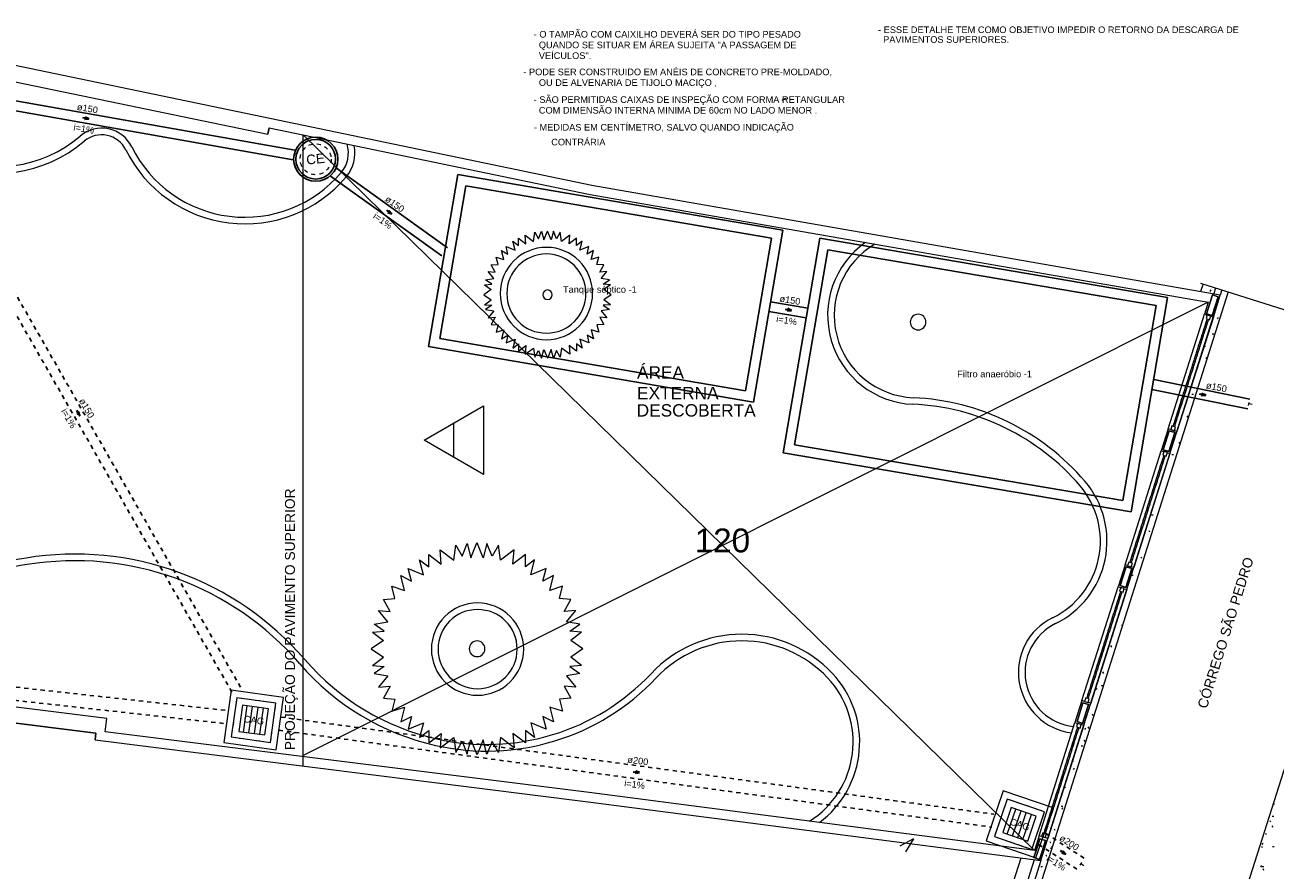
# Model space of a CAD drawing. Header units: millimetres. Extents: x 567 to 934, y -1 to 364.
# Tile 72 of 256: x 643 to 681, y 19 to 45. Entities that reach past the tile are written whole.
import ezdxf

# ---------------------------------------------------------------- set-up
doc = ezdxf.new("R2010")
doc.units = ezdxf.units.MM
doc.header["$MEASUREMENT"] = 0
for name, pattern in [('DASHED', [1.905, 1.27, -0.635]), ('JIS_02_1.2', [0.25, 0.125, -0.125]), ('NULL', [0])]:
    doc.linetypes.add(name, pattern=pattern)
doc.layers.get('0').update_dxf_attribs({"lineweight": 18})
for name, color, linetype, lineweight in [('AP-Caixa de alvenaria', 9, 'Continuous', 18), ('AP-Condutos', 14, 'JIS_02_1.2', 25), ('AP-Conexões', 9, 'Continuous', 18), ('AP-Sentido conduto', 14, 'Continuous', 30), ('AP-Textos conduto', 7, 'Continuous', 9), ('Simbolos', 14, 'Continuous', 20), ('Simbolos_int', 14, 'Continuous', 15), ('Textos', 7, 'Continuous', 9), ('TQ-Caixa de alvenaria', 14, 'Continuous', 18), ('TQ-Condutos', 14, 'Continuous', 25), ('TQ-Conexões', 74, 'Continuous', 18), ('TQ-Sentido conduto', 14, 'Continuous', 30), ('TQ-Textos conduto', 7, 'Continuous', 9)]:
    doc.layers.add(name, color=color, linetype=linetype, lineweight=lineweight)
doc.layers.add('ARQ FINA', color=8, linetype='Continuous')
doc.layers.add('ES-DETALHE', color=7, linetype='Continuous')
doc.styles.add('Arial', font='arial.ttf')
doc.styles.add('ROMANS', font='arial.ttf')

msp = doc.modelspace()

# ---------------------------------------------------------------- linework, layer by layer
at = {"layer": 'AP-Caixa de alvenaria', "linetype": 'Continuous'}
for p, q in [((649.092, 24.945), (648.872, 23.36)), ((650.677, 24.724), (649.092, 24.945)), ((650.457, 23.14), (650.677, 24.724)), ((648.872, 23.36), (650.457, 23.14)), ((672.503, 21.898), (671.986, 20.383)), ((674.017, 21.38), (672.503, 21.898)), ((673.5, 19.866), (674.017, 21.38)), ((671.986, 20.383), (673.5, 19.866))]:
    msp.add_line(p, q, dxfattribs=at)
at = {"layer": 'AP-Caixa de alvenaria', "linetype": 'JIS_02_1.2'}
for p, q in [((649.263, 24.719), (649.098, 23.531)), ((650.451, 24.554), (649.263, 24.719)), ((650.286, 23.365), (650.451, 24.554)), ((649.098, 23.531), (650.286, 23.365)), ((672.628, 21.644), (672.24, 20.508)), ((673.763, 21.256), (672.628, 21.644)), ((673.375, 20.12), (673.763, 21.256)), ((672.24, 20.508), (673.375, 20.12))]:
    msp.add_line(p, q, dxfattribs=at)
at = {"layer": 'AP-Condutos'}
for p, q in [((639.499, 41.71), (649.143, 24.845)), ((639.76, 41.858), (649.403, 24.994)), ((631.14, 26.303), (649.001, 24.329)), ((631.096, 25.905), (648.957, 23.931)), ((650.594, 24.133), (672.22, 21.19)), ((650.54, 23.736), (672.166, 20.794)), ((673.802, 20.603), (674.973, 19.848)), ((673.586, 20.267), (674.756, 19.512))]:
    msp.add_line(p, q, dxfattribs=at)
at = {"layer": 'AP-Conexões'}
for p, q in [((674.837, 19.638), (674.892, 19.722)), ((674.948, 19.626), (674.864, 19.68))]:
    msp.add_line(p, q, dxfattribs=at)
at = {"layer": 'AP-Sentido conduto'}
for p, q in [((644.469, 33.386), (644.413, 33.354)), ((644.501, 33.265), (644.469, 33.386)), ((644.413, 33.354), (644.501, 33.265)), ((661.364, 22.498), (661.355, 22.434)), ((661.355, 22.434), (661.479, 22.45)), ((661.479, 22.45), (661.364, 22.498)), ((674.321, 20.069), (674.286, 20.015)), ((674.286, 20.015), (674.405, 19.976)), ((674.405, 19.976), (674.321, 20.069))]:
    msp.add_line(p, q, dxfattribs=at)
for points in [[(644.401, 33.439), (644.501, 33.265)], [(661.281, 22.477), (661.479, 22.45)], [(674.237, 20.085), (674.405, 19.976)]]:
    msp.add_lwpolyline(points, dxfattribs=at)
at = {"layer": 'ARQ FINA', "lineweight": 5}
for p, q in [((660.031, 40.258), (595.826, 53.585)), ((660.031, 40.258), (595.826, 53.585)), ((636.398, 44.673), (650.201, 41.808)), ((665.922, 42.898), (665.789, 42.828)), ((650.242, 42.004), (650.201, 41.808)), ((650.201, 41.808), (650.242, 42.004)), ((650.242, 42.004), (659.978, 39.983)), ((651.278, 41.789), (673.452, 20.088)), ((679.091, 36.933), (660.031, 40.258)), ((679.091, 36.933), (660.031, 40.258)), ((659.978, 39.983), (678.727, 36.712)), ((658.011, 38.751), (658.262, 38.56)), ((658.034, 38.486), (658.011, 38.751)), ((658.262, 38.56), (658.299, 38.834)), ((658.299, 38.834), (658.413, 38.634)), ((658.413, 38.634), (658.507, 38.865)), ((658.507, 38.865), (658.574, 38.605)), ((658.574, 38.605), (658.683, 38.873)), ((658.8, 38.605), (658.691, 38.873)), ((658.867, 38.865), (658.8, 38.605)), ((658.961, 38.634), (658.867, 38.865)), ((659.075, 38.834), (658.961, 38.634)), ((659.112, 38.56), (659.075, 38.834)), ((659.363, 38.751), (659.112, 38.56)), ((659.34, 38.486), (659.363, 38.751)), ((657.429, 38.407), (657.707, 38.294)), ((657.488, 38.175), (657.429, 38.407)), ((657.638, 38.563), (657.805, 38.436)), ((657.707, 38.294), (657.638, 38.563)), ((657.805, 38.66), (658.034, 38.486)), ((657.805, 38.436), (657.805, 38.66)), ((659.569, 38.66), (659.34, 38.486)), ((659.569, 38.436), (659.569, 38.66)), ((659.736, 38.563), (659.569, 38.436)), ((659.667, 38.294), (659.736, 38.563)), ((659.945, 38.407), (659.667, 38.294)), ((659.886, 38.175), (659.945, 38.407)), ((657.13, 38.084), (657.361, 38.009)), ((657.186, 37.862), (657.13, 38.084)), ((657.292, 38.278), (657.488, 38.175)), ((657.361, 38.009), (657.292, 38.278)), ((660.081, 38.278), (659.886, 38.175)), ((660.013, 38.009), (660.081, 38.278)), ((660.244, 38.084), (660.013, 38.009)), ((660.187, 37.862), (660.244, 38.084)), ((656.889, 37.644), (657.1, 37.626)), ((657.056, 37.436), (656.889, 37.644)), ((656.98, 37.844), (657.186, 37.862)), ((657.1, 37.626), (656.98, 37.844)), ((660.394, 37.844), (660.187, 37.862)), ((660.274, 37.626), (660.394, 37.844)), ((660.485, 37.644), (660.274, 37.626)), ((660.318, 37.436), (660.485, 37.644)), ((656.781, 37.246), (656.994, 37.265)), ((656.781, 37.246), (656.976, 37.097)), ((656.81, 37.393), (657.056, 37.436)), ((656.994, 37.265), (656.81, 37.393)), ((660.564, 37.393), (660.318, 37.436)), ((660.38, 37.265), (660.564, 37.393)), ((660.593, 37.246), (660.38, 37.265)), ((660.593, 37.246), (660.397, 37.097)), ((678.494, 37.29), (682.469, 36.029)), ((678.568, 37.267), (678.495, 37.037)), ((656.976, 37.097), (656.757, 36.943)), ((656.757, 36.943), (656.976, 36.789)), ((656.781, 36.64), (656.976, 36.789)), ((660.617, 36.943), (660.397, 37.097)), ((660.617, 36.943), (660.397, 36.789)), ((660.593, 36.64), (660.397, 36.789)), ((679.33, 37.025), (672.446, 15.333)), ((673.648, 19.78), (679.091, 36.933)), ((678.67, 36.365), (678.851, 36.937)), ((678.851, 36.937), (678.67, 36.365)), ((679.023, 36.882), (678.841, 36.311)), ((678.841, 36.311), (679.023, 36.882)), ((678.851, 36.937), (679.023, 36.882)), ((679.023, 36.882), (678.851, 36.937)), ((678.88, 36.266), (679.091, 36.933)), ((678.949, 37.146), (678.892, 36.968)), ((679.14, 37.085), (679.091, 36.933)), ((678.727, 36.712), (651.278, 22.973)), ((656.781, 36.64), (656.994, 36.621)), ((656.994, 36.621), (656.81, 36.494)), ((656.81, 36.494), (657.056, 36.45)), ((657.056, 36.45), (656.889, 36.242)), ((660.564, 36.494), (660.318, 36.45)), ((660.318, 36.45), (660.485, 36.242)), ((660.593, 36.64), (660.38, 36.621)), ((660.38, 36.621), (660.564, 36.494)), ((678.727, 36.712), (678.613, 36.351)), ((656.889, 36.242), (657.1, 36.26)), ((657.1, 36.26), (656.98, 36.042)), ((656.98, 36.042), (657.186, 36.024)), ((657.186, 36.024), (657.13, 35.802)), ((660.394, 36.042), (660.187, 36.024)), ((660.187, 36.024), (660.244, 35.802)), ((660.274, 36.26), (660.394, 36.042)), ((660.485, 36.242), (660.274, 36.26)), ((677.51, 32.876), (678.613, 36.351)), ((678.88, 36.266), (677.777, 32.792)), ((678.655, 36.104), (678.609, 35.959)), ((678.613, 36.351), (678.692, 36.325)), ((678.67, 36.153), (678.655, 36.104)), ((678.655, 36.104), (678.703, 36.089)), ((678.692, 36.325), (678.657, 36.217)), ((678.657, 36.217), (678.766, 36.182)), ((678.657, 35.944), (678.703, 36.089)), ((678.841, 36.311), (678.67, 36.365)), ((678.67, 36.365), (678.841, 36.311)), ((678.687, 36.207), (678.67, 36.153)), ((678.719, 36.137), (678.67, 36.153)), ((678.801, 36.291), (678.692, 36.325)), ((678.703, 36.089), (678.719, 36.137)), ((678.719, 36.137), (678.736, 36.192)), ((678.766, 36.182), (678.801, 36.291)), ((678.801, 36.291), (678.88, 36.266)), ((657.13, 35.802), (657.361, 35.878)), ((657.361, 35.878), (657.292, 35.609)), ((657.292, 35.609), (657.488, 35.711)), ((657.488, 35.711), (657.429, 35.479)), ((659.886, 35.711), (659.945, 35.479)), ((660.081, 35.609), (659.886, 35.711)), ((660.013, 35.878), (660.081, 35.609)), ((660.244, 35.802), (660.013, 35.878)), ((678.532, 35.717), (678.486, 35.572)), ((678.547, 35.765), (678.532, 35.717)), ((678.532, 35.717), (678.58, 35.702)), ((678.534, 35.556), (678.58, 35.702)), ((678.593, 35.911), (678.547, 35.765)), ((678.596, 35.75), (678.547, 35.765)), ((678.58, 35.702), (678.596, 35.75)), ((678.609, 35.959), (678.593, 35.911)), ((678.593, 35.911), (678.642, 35.895)), ((678.596, 35.75), (678.642, 35.895)), ((678.657, 35.944), (678.609, 35.959)), ((678.642, 35.895), (678.657, 35.944)), ((657.429, 35.479), (657.707, 35.593)), ((657.707, 35.593), (657.638, 35.323)), ((657.638, 35.323), (657.805, 35.45)), ((657.805, 35.45), (657.805, 35.226)), ((657.805, 35.226), (658.034, 35.4)), ((658.034, 35.4), (658.011, 35.135)), ((658.011, 35.135), (658.262, 35.326)), ((658.262, 35.326), (658.299, 35.052)), ((658.507, 35.021), (658.574, 35.281)), ((658.574, 35.281), (658.683, 35.013)), ((658.8, 35.281), (658.691, 35.013)), ((658.867, 35.021), (658.8, 35.281)), ((659.112, 35.326), (659.075, 35.052)), ((659.363, 35.135), (659.112, 35.326)), ((659.34, 35.4), (659.363, 35.135)), ((659.569, 35.226), (659.34, 35.4)), ((659.569, 35.45), (659.569, 35.226)), ((659.736, 35.323), (659.569, 35.45)), ((659.667, 35.593), (659.736, 35.323)), ((659.945, 35.479), (659.667, 35.593)), ((678.409, 35.33), (678.363, 35.184)), ((678.424, 35.378), (678.409, 35.33)), ((678.409, 35.33), (678.457, 35.314)), ((678.411, 35.169), (678.457, 35.314)), ((678.47, 35.523), (678.424, 35.378)), ((678.473, 35.363), (678.424, 35.378)), ((678.457, 35.314), (678.473, 35.363)), ((678.486, 35.572), (678.47, 35.523)), ((678.47, 35.523), (678.519, 35.508)), ((678.473, 35.363), (678.519, 35.508)), ((678.534, 35.556), (678.486, 35.572)), ((678.519, 35.508), (678.534, 35.556)), ((658.299, 35.052), (658.413, 35.252)), ((658.413, 35.252), (658.507, 35.021)), ((658.961, 35.252), (658.867, 35.021)), ((659.075, 35.052), (658.961, 35.252)), ((678.165, 13.518), (685.049, 35.21)), ((678.286, 34.942), (678.24, 34.797)), ((678.301, 34.991), (678.286, 34.942)), ((678.286, 34.942), (678.334, 34.927)), ((678.288, 34.782), (678.334, 34.927)), ((678.347, 35.136), (678.301, 34.991)), ((678.35, 34.975), (678.301, 34.991)), ((678.334, 34.927), (678.35, 34.975)), ((678.363, 35.184), (678.347, 35.136)), ((678.347, 35.136), (678.396, 35.121)), ((678.35, 34.975), (678.396, 35.121)), ((678.411, 35.169), (678.363, 35.184)), ((678.396, 35.121), (678.411, 35.169)), ((678.163, 34.555), (678.117, 34.41)), ((678.178, 34.603), (678.163, 34.555)), ((678.163, 34.555), (678.211, 34.539)), ((678.165, 34.394), (678.211, 34.539)), ((678.225, 34.749), (678.178, 34.603)), ((678.227, 34.588), (678.178, 34.603)), ((678.211, 34.539), (678.227, 34.588)), ((678.24, 34.797), (678.225, 34.749)), ((678.225, 34.749), (678.273, 34.733)), ((678.227, 34.588), (678.273, 34.733)), ((678.288, 34.782), (678.24, 34.797)), ((678.273, 34.733), (678.288, 34.782)), ((678.04, 34.167), (677.994, 34.022)), ((678.055, 34.216), (678.04, 34.167)), ((678.04, 34.167), (678.089, 34.152)), ((678.042, 34.007), (678.089, 34.152)), ((678.102, 34.361), (678.055, 34.216)), ((678.104, 34.201), (678.055, 34.216)), ((678.089, 34.152), (678.104, 34.201)), ((678.117, 34.41), (678.102, 34.361)), ((678.102, 34.361), (678.15, 34.346)), ((678.104, 34.201), (678.15, 34.346)), ((678.165, 34.394), (678.117, 34.41)), ((678.15, 34.346), (678.165, 34.394)), ((677.917, 33.78), (677.871, 33.635)), ((677.933, 33.829), (677.917, 33.78)), ((677.917, 33.78), (677.966, 33.765)), ((677.92, 33.62), (677.966, 33.765)), ((677.979, 33.974), (677.933, 33.829)), ((677.981, 33.813), (677.933, 33.829)), ((677.966, 33.765), (677.981, 33.813)), ((677.994, 34.022), (677.979, 33.974)), ((677.979, 33.974), (678.027, 33.958)), ((677.981, 33.813), (678.027, 33.958)), ((678.042, 34.007), (677.994, 34.022)), ((678.027, 33.958), (678.042, 34.007)), ((654.943, 32.528), (656.743, 33.568)), ((656.743, 33.568), (656.743, 31.489)), ((677.794, 33.393), (677.748, 33.248)), ((677.81, 33.441), (677.794, 33.393)), ((677.794, 33.393), (677.843, 33.377)), ((677.797, 33.232), (677.843, 33.377)), ((677.856, 33.586), (677.81, 33.441)), ((677.858, 33.426), (677.81, 33.441)), ((677.843, 33.377), (677.858, 33.426)), ((677.871, 33.635), (677.856, 33.586)), ((677.856, 33.586), (677.904, 33.571)), ((677.858, 33.426), (677.904, 33.571)), ((677.92, 33.62), (677.871, 33.635)), ((677.904, 33.571), (677.92, 33.62)), ((655.843, 32.009), (655.843, 33.048)), ((677.671, 33.005), (677.654, 32.951)), ((677.687, 33.054), (677.671, 33.005)), ((677.671, 33.005), (677.72, 32.99)), ((677.733, 33.199), (677.687, 33.054)), ((677.735, 33.038), (677.687, 33.054)), ((677.703, 32.936), (677.72, 32.99)), ((677.72, 32.99), (677.735, 33.038)), ((677.748, 33.248), (677.733, 33.199)), ((677.733, 33.199), (677.781, 33.184)), ((677.735, 33.038), (677.781, 33.184)), ((677.797, 33.232), (677.748, 33.248)), ((677.781, 33.184), (677.797, 33.232)), ((677.51, 32.876), (677.298, 32.209)), ((677.543, 32.814), (677.361, 32.242)), ((677.361, 32.242), (677.543, 32.814)), ((677.777, 32.792), (677.51, 32.876)), ((677.533, 32.188), (677.714, 32.76)), ((677.714, 32.76), (677.533, 32.188)), ((677.714, 32.76), (677.543, 32.814)), ((677.543, 32.814), (677.714, 32.76)), ((677.565, 32.124), (677.777, 32.792)), ((677.624, 32.961), (677.589, 32.852)), ((677.589, 32.852), (677.698, 32.817)), ((677.733, 32.926), (677.624, 32.961)), ((677.698, 32.817), (677.733, 32.926)), ((656.743, 31.489), (654.943, 32.528)), ((677.361, 32.242), (677.533, 32.188)), ((677.533, 32.188), (677.361, 32.242)), ((676.202, 28.754), (677.298, 32.209)), ((677.565, 32.124), (676.469, 28.669)), ((677.343, 31.971), (677.297, 31.826)), ((677.298, 32.209), (677.377, 32.184)), ((677.359, 32.02), (677.343, 31.971)), ((677.343, 31.971), (677.392, 31.956)), ((677.379, 32.188), (677.344, 32.079)), ((677.344, 32.079), (677.453, 32.044)), ((677.346, 31.811), (677.392, 31.956)), ((677.374, 32.069), (677.359, 32.02)), ((677.407, 32.004), (677.359, 32.02)), ((677.488, 32.153), (677.379, 32.188)), ((677.392, 31.956), (677.407, 32.004)), ((677.407, 32.004), (677.423, 32.054)), ((677.453, 32.044), (677.488, 32.153)), ((677.486, 32.15), (677.565, 32.124)), ((677.22, 31.584), (677.174, 31.439)), ((677.236, 31.632), (677.22, 31.584)), ((677.22, 31.584), (677.269, 31.569)), ((677.223, 31.423), (677.269, 31.569)), ((677.282, 31.778), (677.236, 31.632)), ((677.284, 31.617), (677.236, 31.632)), ((677.269, 31.569), (677.284, 31.617)), ((677.297, 31.826), (677.282, 31.778)), ((677.282, 31.778), (677.33, 31.762)), ((677.284, 31.617), (677.33, 31.762)), ((677.346, 31.811), (677.297, 31.826)), ((677.33, 31.762), (677.346, 31.811)), ((677.097, 31.197), (677.051, 31.051)), ((677.113, 31.245), (677.097, 31.197)), ((677.097, 31.197), (677.146, 31.181)), ((677.1, 31.036), (677.146, 31.181)), ((677.159, 31.39), (677.113, 31.245)), ((677.161, 31.23), (677.113, 31.245)), ((677.146, 31.181), (677.161, 31.23)), ((677.174, 31.439), (677.159, 31.39)), ((677.159, 31.39), (677.207, 31.375)), ((677.161, 31.23), (677.207, 31.375)), ((677.223, 31.423), (677.174, 31.439)), ((677.207, 31.375), (677.223, 31.423)), ((676.974, 30.809), (676.928, 30.664)), ((676.99, 30.858), (676.974, 30.809)), ((676.974, 30.809), (677.023, 30.794)), ((676.977, 30.649), (677.023, 30.794)), ((677.036, 31.003), (676.99, 30.858)), ((677.038, 30.842), (676.99, 30.858)), ((677.023, 30.794), (677.038, 30.842)), ((677.051, 31.051), (677.036, 31.003)), ((677.036, 31.003), (677.084, 30.988)), ((677.038, 30.842), (677.084, 30.988)), ((677.1, 31.036), (677.051, 31.051)), ((677.084, 30.988), (677.1, 31.036)), ((676.851, 30.422), (676.805, 30.277)), ((676.867, 30.47), (676.851, 30.422)), ((676.851, 30.422), (676.9, 30.407)), ((676.854, 30.261), (676.9, 30.407)), ((676.913, 30.616), (676.867, 30.47)), ((676.915, 30.455), (676.867, 30.47)), ((676.9, 30.407), (676.915, 30.455)), ((676.928, 30.664), (676.913, 30.616)), ((676.913, 30.616), (676.961, 30.6)), ((676.915, 30.455), (676.961, 30.6)), ((676.977, 30.649), (676.928, 30.664)), ((676.961, 30.6), (676.977, 30.649)), ((676.729, 30.035), (676.682, 29.889)), ((676.744, 30.083), (676.729, 30.035)), ((676.729, 30.035), (676.777, 30.019)), ((676.731, 29.874), (676.777, 30.019)), ((676.79, 30.228), (676.744, 30.083)), ((676.792, 30.068), (676.744, 30.083)), ((676.777, 30.019), (676.792, 30.068)), ((676.805, 30.277), (676.79, 30.228)), ((676.79, 30.228), (676.838, 30.213)), ((676.792, 30.068), (676.838, 30.213)), ((676.854, 30.261), (676.805, 30.277)), ((676.838, 30.213), (676.854, 30.261)), ((676.606, 29.647), (676.56, 29.502)), ((676.621, 29.696), (676.606, 29.647)), ((676.606, 29.647), (676.654, 29.632)), ((676.608, 29.487), (676.654, 29.632)), ((676.667, 29.841), (676.621, 29.696)), ((676.669, 29.68), (676.621, 29.696)), ((676.654, 29.632), (676.669, 29.68)), ((676.682, 29.889), (676.667, 29.841)), ((676.667, 29.841), (676.716, 29.826)), ((676.669, 29.68), (676.716, 29.826)), ((676.731, 29.874), (676.682, 29.889)), ((676.716, 29.826), (676.731, 29.874)), ((655.428, 29.21), (655.845, 28.892)), ((655.467, 28.769), (655.428, 29.21)), ((655.845, 28.892), (655.907, 29.348)), ((655.907, 29.348), (656.097, 29.016)), ((656.097, 29.016), (656.253, 29.399)), ((656.253, 29.399), (656.364, 28.967)), ((656.364, 28.967), (656.546, 29.413)), ((656.74, 28.967), (656.558, 29.413)), ((656.851, 29.399), (656.74, 28.967)), ((657.007, 29.016), (656.851, 29.399)), ((657.197, 29.348), (657.007, 29.016)), ((657.259, 28.892), (657.197, 29.348)), ((657.676, 29.21), (657.259, 28.892)), ((657.637, 28.769), (657.676, 29.21)), ((676.483, 29.26), (676.437, 29.115)), ((676.498, 29.308), (676.483, 29.26)), ((676.483, 29.26), (676.531, 29.245)), ((676.485, 29.099), (676.531, 29.245)), ((676.544, 29.454), (676.498, 29.308)), ((676.546, 29.293), (676.498, 29.308)), ((676.531, 29.245), (676.546, 29.293)), ((676.56, 29.502), (676.544, 29.454)), ((676.544, 29.454), (676.593, 29.438)), ((676.546, 29.293), (676.593, 29.438)), ((676.608, 29.487), (676.56, 29.502)), ((676.593, 29.438), (676.608, 29.487)), ((654.808, 28.898), (655.086, 28.686)), ((654.922, 28.449), (654.808, 28.898)), ((655.086, 29.059), (655.467, 28.769)), ((655.086, 28.686), (655.086, 29.059)), ((658.018, 29.059), (657.637, 28.769)), ((658.018, 28.686), (658.018, 29.059)), ((658.296, 28.898), (658.018, 28.686)), ((658.182, 28.449), (658.296, 28.898)), ((676.314, 28.833), (676.279, 28.724)), ((676.423, 28.798), (676.314, 28.833)), ((676.36, 28.873), (676.344, 28.823)), ((676.375, 28.921), (676.36, 28.873)), ((676.36, 28.873), (676.408, 28.857)), ((676.421, 29.066), (676.375, 28.921)), ((676.424, 28.906), (676.375, 28.921)), ((676.393, 28.808), (676.408, 28.857)), ((676.408, 28.857), (676.424, 28.906)), ((676.437, 29.115), (676.421, 29.066)), ((676.421, 29.066), (676.47, 29.051)), ((676.424, 28.906), (676.47, 29.051)), ((676.485, 29.099), (676.437, 29.115)), ((676.47, 29.051), (676.485, 29.099)), ((654.461, 28.638), (654.922, 28.449)), ((654.559, 28.253), (654.461, 28.638)), ((658.643, 28.638), (658.182, 28.449)), ((658.545, 28.253), (658.643, 28.638)), ((676.202, 28.754), (675.99, 28.087)), ((676.234, 28.691), (676.053, 28.119)), ((676.053, 28.119), (676.234, 28.691)), ((676.281, 28.729), (676.202, 28.754)), ((676.225, 28.065), (676.406, 28.637)), ((676.406, 28.637), (676.225, 28.065)), ((676.406, 28.637), (676.234, 28.691)), ((676.234, 28.691), (676.406, 28.637)), ((676.257, 28.002), (676.469, 28.669)), ((676.279, 28.724), (676.388, 28.689)), ((676.388, 28.689), (676.423, 28.798)), ((676.469, 28.669), (676.39, 28.694)), ((653.964, 28.101), (654.348, 27.976)), ((654.058, 27.732), (653.964, 28.101)), ((654.234, 28.423), (654.559, 28.253)), ((654.348, 27.976), (654.234, 28.423)), ((658.87, 28.423), (658.545, 28.253)), ((658.756, 27.976), (658.87, 28.423)), ((659.14, 28.101), (658.756, 27.976)), ((659.046, 27.732), (659.14, 28.101)), ((674.895, 24.636), (675.99, 28.087)), ((675.99, 28.087), (676.069, 28.062)), ((676.07, 28.063), (676.035, 27.954)), ((676.053, 28.119), (676.225, 28.065)), ((676.225, 28.065), (676.053, 28.119)), ((676.179, 28.029), (676.07, 28.063)), ((653.714, 27.702), (654.058, 27.732)), ((653.914, 27.339), (653.714, 27.702)), ((659.39, 27.702), (659.046, 27.732)), ((659.19, 27.339), (659.39, 27.702)), ((676.257, 28.002), (675.162, 24.552)), ((675.99, 27.706), (675.974, 27.658)), ((676.036, 27.852), (675.99, 27.706)), ((676.038, 27.691), (675.99, 27.706)), ((676.023, 27.643), (676.038, 27.691)), ((676.035, 27.954), (676.144, 27.92)), ((676.051, 27.9), (676.036, 27.852)), ((676.036, 27.852), (676.084, 27.836)), ((676.038, 27.691), (676.084, 27.836)), ((676.065, 27.945), (676.051, 27.9)), ((676.1, 27.885), (676.051, 27.9)), ((676.084, 27.836), (676.1, 27.885)), ((676.1, 27.885), (676.114, 27.929)), ((676.144, 27.92), (676.179, 28.029)), ((676.178, 28.027), (676.257, 28.002)), ((653.563, 27.37), (653.914, 27.339)), ((653.841, 27.024), (653.563, 27.37)), ((659.541, 27.37), (659.19, 27.339)), ((659.263, 27.024), (659.541, 27.37)), ((675.867, 27.319), (675.851, 27.271)), ((675.913, 27.464), (675.867, 27.319)), ((675.915, 27.304), (675.867, 27.319)), ((675.9, 27.255), (675.915, 27.304)), ((675.928, 27.513), (675.913, 27.464)), ((675.913, 27.464), (675.961, 27.449)), ((675.915, 27.304), (675.961, 27.449)), ((675.974, 27.658), (675.928, 27.513)), ((675.977, 27.497), (675.928, 27.513)), ((675.961, 27.449), (675.977, 27.497)), ((675.974, 27.658), (676.023, 27.643)), ((675.977, 27.497), (676.023, 27.643)), ((653.432, 26.952), (653.841, 27.024)), ((653.738, 26.739), (653.432, 26.952)), ((659.672, 26.952), (659.263, 27.024)), ((659.366, 26.739), (659.672, 26.952)), ((675.744, 26.932), (675.729, 26.883)), ((675.79, 27.077), (675.744, 26.932)), ((675.792, 26.916), (675.744, 26.932)), ((675.777, 26.868), (675.792, 26.916)), ((675.805, 27.125), (675.79, 27.077)), ((675.79, 27.077), (675.838, 27.062)), ((675.792, 26.916), (675.838, 27.062)), ((675.851, 27.271), (675.805, 27.125)), ((675.854, 27.11), (675.805, 27.125)), ((675.838, 27.062), (675.854, 27.11)), ((675.851, 27.271), (675.9, 27.255)), ((675.854, 27.11), (675.9, 27.255)), ((653.383, 26.708), (653.738, 26.739)), ((653.383, 26.708), (653.709, 26.46)), ((659.721, 26.708), (659.366, 26.739)), ((659.721, 26.708), (659.395, 26.46)), ((675.621, 26.544), (675.606, 26.496)), ((675.667, 26.69), (675.621, 26.544)), ((675.669, 26.529), (675.621, 26.544)), ((675.682, 26.738), (675.667, 26.69)), ((675.667, 26.69), (675.715, 26.674)), ((675.669, 26.529), (675.715, 26.674)), ((675.729, 26.883), (675.682, 26.738)), ((675.731, 26.723), (675.682, 26.738)), ((675.715, 26.674), (675.731, 26.723)), ((675.729, 26.883), (675.777, 26.868)), ((675.731, 26.723), (675.777, 26.868)), ((653.709, 26.46), (653.343, 26.204)), ((653.343, 26.204), (653.709, 25.949)), ((659.761, 26.204), (659.395, 26.46)), ((659.761, 26.204), (659.395, 25.949)), ((675.498, 26.157), (675.483, 26.109)), ((675.544, 26.302), (675.498, 26.157)), ((675.546, 26.142), (675.498, 26.157)), ((675.559, 26.351), (675.544, 26.302)), ((675.544, 26.302), (675.593, 26.287)), ((675.546, 26.142), (675.593, 26.287)), ((675.606, 26.496), (675.559, 26.351)), ((675.608, 26.335), (675.559, 26.351)), ((675.593, 26.287), (675.608, 26.335)), ((675.606, 26.496), (675.654, 26.481)), ((675.608, 26.335), (675.654, 26.481)), ((675.654, 26.481), (675.669, 26.529)), ((653.383, 25.701), (653.709, 25.949)), ((659.721, 25.701), (659.395, 25.949)), ((675.421, 25.915), (675.375, 25.77)), ((675.437, 25.963), (675.421, 25.915)), ((675.421, 25.915), (675.47, 25.9)), ((675.424, 25.754), (675.47, 25.9)), ((675.483, 26.109), (675.437, 25.963)), ((675.485, 25.948), (675.437, 25.963)), ((675.47, 25.9), (675.485, 25.948)), ((675.483, 26.109), (675.531, 26.093)), ((675.485, 25.948), (675.531, 26.093)), ((675.531, 26.093), (675.546, 26.142)), ((645.326, 24.087), (633.724, 25.545)), ((653.383, 25.701), (653.738, 25.67)), ((653.738, 25.67), (653.432, 25.457)), ((653.432, 25.457), (653.841, 25.385)), ((659.672, 25.457), (659.263, 25.385)), ((659.721, 25.701), (659.366, 25.67)), ((659.366, 25.67), (659.672, 25.457)), ((675.298, 25.528), (675.252, 25.382)), ((675.314, 25.576), (675.298, 25.528)), ((675.298, 25.528), (675.347, 25.512)), ((675.301, 25.367), (675.347, 25.512)), ((675.36, 25.721), (675.314, 25.576)), ((675.362, 25.561), (675.314, 25.576)), ((675.347, 25.512), (675.362, 25.561)), ((675.375, 25.77), (675.36, 25.721)), ((675.36, 25.721), (675.408, 25.706)), ((675.362, 25.561), (675.408, 25.706)), ((675.424, 25.754), (675.375, 25.77)), ((675.408, 25.706), (675.424, 25.754)), ((633.694, 25.065), (644.989, 23.645)), ((653.841, 25.385), (653.563, 25.039)), ((653.563, 25.039), (653.914, 25.069)), ((653.914, 25.069), (653.714, 24.707)), ((659.19, 25.069), (659.39, 24.707)), ((659.541, 25.039), (659.19, 25.069)), ((659.263, 25.385), (659.541, 25.039)), ((675.175, 25.14), (675.129, 24.995)), ((675.191, 25.189), (675.175, 25.14)), ((675.175, 25.14), (675.224, 25.125)), ((675.178, 24.98), (675.224, 25.125)), ((675.237, 25.334), (675.191, 25.189)), ((675.239, 25.173), (675.191, 25.189)), ((675.224, 25.125), (675.239, 25.173)), ((675.252, 25.382), (675.237, 25.334)), ((675.237, 25.334), (675.285, 25.318)), ((675.239, 25.173), (675.285, 25.318)), ((675.301, 25.367), (675.252, 25.382)), ((675.285, 25.318), (675.301, 25.367)), ((644.989, 23.645), (634.242, 24.996)), ((653.714, 24.707), (654.058, 24.677)), ((654.058, 24.677), (653.964, 24.308)), ((659.39, 24.707), (659.046, 24.677)), ((659.046, 24.677), (659.14, 24.308)), ((675.008, 24.718), (674.973, 24.609)), ((675.117, 24.683), (675.008, 24.718)), ((675.052, 24.753), (675.038, 24.708)), ((675.068, 24.801), (675.052, 24.753)), ((675.052, 24.753), (675.101, 24.737)), ((675.114, 24.946), (675.068, 24.801)), ((675.116, 24.786), (675.068, 24.801)), ((675.082, 24.574), (675.117, 24.683)), ((675.087, 24.693), (675.101, 24.737)), ((675.101, 24.737), (675.116, 24.786)), ((675.129, 24.995), (675.114, 24.946)), ((675.114, 24.946), (675.162, 24.931)), ((675.116, 24.786), (675.162, 24.931)), ((675.178, 24.98), (675.129, 24.995)), ((675.162, 24.931), (675.178, 24.98)), ((653.964, 24.308), (654.348, 24.433)), ((654.348, 24.433), (654.234, 23.986)), ((658.756, 24.433), (658.87, 23.986)), ((659.14, 24.308), (658.756, 24.433)), ((674.895, 24.636), (674.683, 23.969)), ((674.926, 24.568), (674.745, 23.996)), ((674.745, 23.996), (674.926, 24.568)), ((674.974, 24.611), (674.895, 24.636)), ((674.916, 23.942), (675.098, 24.514)), ((675.098, 24.514), (674.916, 23.942)), ((675.098, 24.514), (674.926, 24.568)), ((674.926, 24.568), (675.098, 24.514)), ((674.95, 23.884), (675.162, 24.552)), ((674.973, 24.609), (675.082, 24.574)), ((675.162, 24.552), (675.083, 24.577)), ((645.277, 23.69), (645.326, 24.087)), ((654.234, 23.986), (654.559, 24.156)), ((654.559, 24.156), (654.461, 23.771)), ((654.461, 23.771), (654.922, 23.959)), ((654.922, 23.959), (654.808, 23.511)), ((658.182, 23.959), (658.296, 23.511)), ((658.643, 23.771), (658.182, 23.959)), ((658.545, 24.156), (658.643, 23.771)), ((658.87, 23.986), (658.545, 24.156)), ((673.594, 20.537), (674.683, 23.969)), ((674.95, 23.884), (673.861, 20.453)), ((674.683, 23.969), (674.95, 23.884)), ((674.762, 23.943), (674.728, 23.834)), ((674.745, 23.996), (674.916, 23.942)), ((674.916, 23.942), (674.745, 23.996)), ((674.871, 23.908), (674.762, 23.943)), ((674.836, 23.799), (674.871, 23.908)), ((644.989, 23.645), (644.964, 23.447)), ((644.964, 23.447), (644.989, 23.645)), ((659.953, 21.844), (645.277, 23.69)), ((654.808, 23.511), (655.086, 23.723)), ((655.086, 23.723), (655.086, 23.35)), ((655.086, 23.35), (655.467, 23.64)), ((655.467, 23.64), (655.428, 23.199)), ((655.428, 23.199), (655.845, 23.516)), ((655.845, 23.516), (655.907, 23.061)), ((657.259, 23.516), (657.197, 23.061)), ((657.676, 23.199), (657.259, 23.516)), ((657.637, 23.64), (657.676, 23.199)), ((658.018, 23.35), (657.637, 23.64)), ((658.018, 23.723), (658.018, 23.35)), ((658.296, 23.511), (658.018, 23.723)), ((674.671, 23.55), (674.624, 23.404)), ((674.686, 23.598), (674.671, 23.55)), ((674.671, 23.55), (674.719, 23.534)), ((674.673, 23.389), (674.719, 23.534)), ((674.732, 23.743), (674.686, 23.598)), ((674.734, 23.583), (674.686, 23.598)), ((674.719, 23.534), (674.734, 23.583)), ((674.728, 23.834), (674.836, 23.799)), ((674.747, 23.792), (674.732, 23.743)), ((674.732, 23.743), (674.78, 23.728)), ((674.734, 23.583), (674.78, 23.728)), ((674.758, 23.824), (674.747, 23.792)), ((674.796, 23.776), (674.747, 23.792)), ((674.78, 23.728), (674.796, 23.776)), ((674.796, 23.776), (674.806, 23.809)), ((644.964, 23.447), (659.917, 21.567)), ((644.964, 23.447), (659.917, 21.567)), ((655.907, 23.061), (656.097, 23.393)), ((656.097, 23.393), (656.253, 23.01)), ((656.253, 23.01), (656.364, 23.442)), ((656.364, 23.442), (656.546, 22.996)), ((656.74, 23.442), (656.558, 22.996)), ((656.851, 23.01), (656.74, 23.442)), ((657.007, 23.393), (656.851, 23.01)), ((657.197, 23.061), (657.007, 23.393)), ((674.548, 23.162), (674.502, 23.017)), ((674.563, 23.211), (674.548, 23.162)), ((674.548, 23.162), (674.596, 23.147)), ((674.55, 23.002), (674.596, 23.147)), ((674.609, 23.356), (674.563, 23.211)), ((674.611, 23.195), (674.563, 23.211)), ((674.596, 23.147), (674.611, 23.195)), ((674.624, 23.404), (674.609, 23.356)), ((674.609, 23.356), (674.658, 23.341)), ((674.611, 23.195), (674.658, 23.341)), ((674.673, 23.389), (674.624, 23.404)), ((674.658, 23.341), (674.673, 23.389)), ((674.425, 22.775), (674.379, 22.63)), ((674.44, 22.823), (674.425, 22.775)), ((674.425, 22.775), (674.473, 22.76)), ((674.427, 22.614), (674.473, 22.76)), ((674.486, 22.969), (674.44, 22.823)), ((674.489, 22.808), (674.44, 22.823)), ((674.473, 22.76), (674.489, 22.808)), ((674.502, 23.017), (674.486, 22.969)), ((674.486, 22.969), (674.535, 22.953)), ((674.489, 22.808), (674.535, 22.953)), ((674.55, 23.002), (674.502, 23.017)), ((674.535, 22.953), (674.55, 23.002)), ((674.302, 22.388), (674.256, 22.242)), ((674.317, 22.436), (674.302, 22.388)), ((674.302, 22.388), (674.35, 22.372)), ((674.304, 22.227), (674.35, 22.372)), ((674.363, 22.581), (674.317, 22.436)), ((674.366, 22.421), (674.317, 22.436)), ((674.35, 22.372), (674.366, 22.421)), ((674.379, 22.63), (674.363, 22.581)), ((674.363, 22.581), (674.412, 22.566)), ((674.366, 22.421), (674.412, 22.566)), ((674.427, 22.614), (674.379, 22.63)), ((674.412, 22.566), (674.427, 22.614)), ((674.179, 22), (674.133, 21.855)), ((674.194, 22.049), (674.179, 22)), ((674.179, 22), (674.227, 21.985)), ((674.24, 22.194), (674.194, 22.049)), ((674.243, 22.033), (674.194, 22.049)), ((674.227, 21.985), (674.243, 22.033)), ((674.256, 22.242), (674.24, 22.194)), ((674.24, 22.194), (674.289, 22.178)), ((674.243, 22.033), (674.289, 22.178)), ((674.304, 22.227), (674.256, 22.242)), ((674.289, 22.178), (674.304, 22.227)), ((673.452, 20.088), (659.953, 21.844)), ((674.056, 21.613), (674.01, 21.468)), ((674.071, 21.661), (674.056, 21.613)), ((674.056, 21.613), (674.104, 21.597)), ((674.117, 21.806), (674.071, 21.661)), ((674.12, 21.646), (674.071, 21.661)), ((674.104, 21.597), (674.12, 21.646)), ((674.133, 21.855), (674.117, 21.806)), ((674.117, 21.806), (674.166, 21.791)), ((674.12, 21.646), (674.166, 21.791)), ((674.181, 21.84), (674.133, 21.855)), ((674.166, 21.791), (674.181, 21.84)), ((674.181, 21.84), (674.227, 21.985)), ((659.917, 21.567), (673.648, 19.78)), ((659.917, 21.567), (673.648, 19.78)), ((673.948, 21.274), (673.933, 21.225)), ((673.994, 21.419), (673.948, 21.274)), ((673.997, 21.259), (673.948, 21.274)), ((673.981, 21.21), (673.997, 21.259)), ((674.01, 21.468), (673.994, 21.419)), ((673.994, 21.419), (674.043, 21.404)), ((673.997, 21.259), (674.043, 21.404)), ((674.058, 21.452), (674.01, 21.468)), ((674.043, 21.404), (674.058, 21.452)), ((674.058, 21.452), (674.104, 21.597)), ((673.825, 20.887), (673.81, 20.838)), ((673.872, 21.032), (673.825, 20.887)), ((673.874, 20.871), (673.825, 20.887)), ((673.859, 20.823), (673.874, 20.871)), ((673.887, 21.08), (673.872, 21.032)), ((673.872, 21.032), (673.92, 21.016)), ((673.874, 20.871), (673.92, 21.016)), ((673.933, 21.225), (673.887, 21.08)), ((673.935, 21.065), (673.887, 21.08)), ((673.92, 21.016), (673.935, 21.065)), ((673.933, 21.225), (673.981, 21.21)), ((673.935, 21.065), (673.981, 21.21)), ((673.594, 20.537), (673.452, 20.088)), ((673.673, 20.512), (673.594, 20.537)), ((673.708, 20.621), (673.673, 20.512)), ((673.673, 20.512), (673.782, 20.478)), ((673.817, 20.587), (673.708, 20.621)), ((673.749, 20.644), (673.738, 20.612)), ((673.764, 20.693), (673.749, 20.644)), ((673.749, 20.644), (673.797, 20.629)), ((673.81, 20.838), (673.764, 20.693)), ((673.812, 20.677), (673.764, 20.693)), ((673.782, 20.478), (673.817, 20.587)), ((673.861, 20.453), (673.782, 20.478)), ((673.787, 20.596), (673.797, 20.629)), ((673.797, 20.629), (673.812, 20.677)), ((673.81, 20.838), (673.859, 20.823)), ((673.812, 20.677), (673.859, 20.823)), ((669.786, 20.441), (669.376, 20.219)), ((669.786, 20.441), (669.542, 20.044)), ((673.436, 19.874), (673.618, 20.445)), ((673.618, 20.445), (673.502, 20.082)), ((673.789, 20.391), (673.608, 19.819)), ((673.789, 20.391), (673.618, 20.445)), ((673.618, 20.445), (673.789, 20.391)), ((673.648, 19.78), (673.861, 20.453)), ((673.684, 20.058), (673.789, 20.391)), ((673.043, 19.859), (671.684, 15.575)), ((673.446, 19.807), (672.065, 15.454)), ((673.648, 19.78), (672.256, 15.394)), ((673.502, 20.082), (673.436, 19.874)), ((673.608, 19.819), (673.436, 19.874)), ((673.436, 19.874), (673.608, 19.819)), ((673.608, 19.819), (673.684, 20.058))]:
    msp.add_line(p, q, dxfattribs=at)
at = {"layer": 'ARQ FINA', "linetype": 'Continuous', "lineweight": 5}
for p, q in [((651.278, 22.935), (651.278, 41.789)), ((651.278, 22.653), (651.278, 41.789)), ((678.802, 37.087), (678.777, 37.043)), ((679.025, 36.254), (679, 36.21)), ((678.84, 35.756), (678.89, 35.756)), ((678.639, 35.357), (678.614, 35.401)), ((678.68, 35.046), (678.654, 35.002)), ((678.229, 33.927), (678.28, 33.927)), ((678.113, 33.22), (678.088, 33.264)), ((677.869, 32.424), (677.844, 32.468)), ((677.619, 32.098), (677.669, 32.098)), ((677.009, 30.269), (677.059, 30.269)), ((676.956, 29.738), (676.931, 29.782)), ((676.712, 28.941), (676.687, 28.984)), ((676.398, 28.44), (676.448, 28.44)), ((676.247, 27.309), (676.241, 27.319)), ((676.093, 26.916), (676.122, 26.916)), ((676.122, 26.915), (676.12, 26.919)), ((675.816, 26.612), (675.838, 26.612)), ((675.691, 26.212), (675.686, 26.204)), ((675.799, 26.256), (675.773, 26.3)), ((675.556, 25.457), (675.531, 25.501)), ((675.482, 25.088), (675.532, 25.088)), ((675.346, 25.004), (675.321, 24.961)), ((675.24, 24.175), (675.215, 24.219)), ((675, 23.796), (674.975, 23.752)), ((675.11, 23.792), (675.084, 23.836)), ((674.872, 23.259), (674.922, 23.259)), ((674.989, 23.392), (674.964, 23.435)), ((674.641, 22.774), (674.616, 22.818)), ((674.654, 22.588), (674.629, 22.544)), ((674.399, 21.974), (674.374, 22.018)), ((674.261, 21.43), (674.312, 21.43)), ((674.309, 21.379), (674.284, 21.336)), ((680.724, 21.517), (680.698, 21.474)), ((680.624, 20.947), (680.598, 20.991)), ((680.661, 21.125), (680.712, 21.125)), ((674.083, 20.693), (674.058, 20.737)), ((680.492, 20.565), (680.467, 20.608)), ((680.683, 20.837), (680.658, 20.793)), ((673.953, 20.309), (673.928, 20.352)), ((673.963, 20.171), (673.938, 20.128)), ((673.971, 20.211), (673.994, 20.211)), ((680.371, 20.165), (680.346, 20.208)), ((680.378, 20.309), (680.353, 20.265)), ((680.677, 20.211), (680.727, 20.211)), ((673.077, 19.855), (673.067, 19.838)), ((673.833, 19.908), (673.807, 19.951)), ((673.651, 19.601), (673.701, 19.601)), ((680.337, 19.629), (680.312, 19.585)), ((680.356, 19.601), (680.406, 19.601)), ((680.412, 19.485), (680.387, 19.528))]:
    msp.add_line(p, q, dxfattribs=at)
at = {"layer": 'ARQ FINA', "lineweight": 5}
for centre, radius, start, end in [((641.969, 44.743), 3.925, 245.6565, 310.3435), ((645.167, 40.978), 1.014, 26.2046, 130.3435), ((645.167, 40.978), 0.814, 26.2046, 130.3435), ((641.969, 44.743), 4.125, 245.6565, 310.3435), ((649.509, 43.115), 4.024, 206.2046, 319.7954), ((649.509, 43.115), 3.824, 206.2046, 319.7954), ((651.721, 41.245), 0.928, 319.7954, 16.7527), ((651.721, 41.245), 1.128, 319.7954, 11.3706), ((658.654, 36.977), 1.4, 0, 180), ((669.885, 36.32), 2.703, 125.258, 267.4971), ((669.885, 36.32), 2.503, 120.5029, 267.4971), ((658.654, 36.977), 1.2, 0, 180), ((658.654, 36.977), 1.4, 180, 0), ((658.654, 36.977), 1.2, 180, 360), ((658.687, 36.943), 0.143, 360, 180), ((658.687, 36.943), 0.143, 180, 360), ((669.927, 36.112), 0.238, 360, 180), ((669.927, 36.112), 0.238, 180, 360), ((669.458, 26.552), 7.274, 40.5029, 87.4971), ((669.458, 26.552), 7.074, 40.5029, 87.4971), ((672.872, 29.469), 2.583, 296.0452, 40.5029), ((672.872, 29.469), 2.783, 296.0452, 40.5029), ((649.139, -9.473), 38.936, 99.2613, 108.7387), ((644.354, 19.873), 9.202, 40.7387, 99.2613), ((644.354, 19.873), 9.002, 40.7387, 99.2613), ((649.139, -9.473), 38.736, 99.2613, 108.7387), ((656.566, 26.195), 1.4, 0, 180), ((656.566, 26.195), 1.2, 0, 180), ((674.818, 25.487), 1.849, 116.0452, 262.6899), ((674.818, 25.487), 1.649, 116.0452, 263.9548), ((664.583, 22.875), 3.77, 43.2613, 136.7387), ((656.566, 26.195), 1.4, 180, 360), ((656.566, 26.195), 1.2, 180, 360), ((656.552, 26.204), 0.238, 360, 180), ((656.552, 26.204), 0.238, 180, 360), ((664.583, 22.875), 3.57, 43.2613, 136.7387), ((656.978, 30.746), 7.459, 220.7387, 257.2613), ((656.978, 30.746), 7.659, 220.7387, 257.2613), ((656.845, 30.158), 6.856, 257.2613, 316.7387), ((665.113, 23.374), 3.042, 306.7323, 43.2613), ((656.845, 30.158), 7.056, 257.2613, 316.7387), ((665.113, 23.374), 2.842, 302.4058, 43.2613)]:
    msp.add_arc(centre, radius, start, end, dxfattribs=at)
at = {"layer": 'Simbolos', "linetype": 'Continuous'}
for points in [[(648.872, 23.36), (650.457, 23.14), (650.677, 24.724), (649.092, 24.945), (648.872, 23.36), (648.872, 23.36)], [(671.986, 20.383), (673.5, 19.866), (674.017, 21.38), (672.503, 21.898), (671.986, 20.383), (671.986, 20.383)]]:
    msp.add_lwpolyline(points, dxfattribs=at)
at = {"layer": 'Simbolos_int', "linetype": 'Continuous'}
for p, q in [((649.468, 23.681), (649.579, 24.473)), ((649.634, 23.658), (649.744, 24.45)), ((649.799, 23.635), (649.909, 24.427)), ((649.964, 23.612), (650.074, 24.404)), ((672.632, 20.585), (672.891, 21.342)), ((672.79, 20.531), (673.049, 21.288)), ((672.948, 20.477), (673.206, 21.234)), ((673.106, 20.424), (673.364, 21.181))]:
    msp.add_line(p, q, dxfattribs=at)
at = {"layer": 'Simbolos_int', "linetype": 'DASHED'}
for points in [[(649.098, 23.531), (650.286, 23.365), (650.451, 24.554), (649.263, 24.719), (649.098, 23.531), (649.098, 23.531)], [(672.24, 20.508), (673.375, 20.12), (673.763, 21.256), (672.628, 21.644), (672.24, 20.508), (672.24, 20.508)]]:
    msp.add_lwpolyline(points, dxfattribs=at)
at = {"layer": 'Simbolos_int', "linetype": 'Continuous'}
for points in [[(649.323, 23.701), (650.116, 23.591), (650.226, 24.383), (649.433, 24.494), (649.323, 23.701), (649.323, 23.701)], [(672.493, 20.633), (673.25, 20.374), (673.509, 21.131), (672.752, 21.39), (672.493, 20.633), (672.493, 20.633)]]:
    msp.add_lwpolyline(points, dxfattribs=at)
at = {"layer": 'TQ-Caixa de alvenaria', "linetype": 'JIS_02_1.2'}
msp.add_circle((651.657, 41.051), 0.47, dxfattribs=at)
at = {"layer": 'TQ-Condutos'}
for p, q in [((638.34, 43.264), (650.973, 41.028)), ((638.393, 43.56), (651.025, 41.324)), ((652.283, 40.776), (655.656, 38.367)), ((655.97, 40.592), (655.076, 35.368)), ((665.827, 38.904), (655.97, 40.592)), ((652.109, 40.532), (655.481, 38.123)), ((656.215, 40.245), (655.422, 35.613)), ((665.481, 38.659), (656.215, 40.245)), ((664.932, 33.68), (665.827, 38.904)), ((664.687, 34.026), (665.481, 38.659)), ((666.941, 38.653), (665.835, 32.146)), ((667.187, 38.307), (666.181, 32.391)), ((677.49, 36.859), (666.941, 38.653)), ((677.144, 36.614), (667.187, 38.307)), ((676.384, 30.353), (677.49, 36.859)), ((665.404, 36.43), (666.532, 36.241)), ((665.454, 36.726), (666.581, 36.537)), ((676.138, 30.699), (677.144, 36.614)), ((655.076, 35.368), (664.932, 33.68)), ((655.422, 35.613), (664.687, 34.026)), ((677.071, 34.366), (679.989, 33.775)), ((677.011, 34.072), (679.93, 33.481)), ((666.181, 32.391), (676.138, 30.699)), ((665.835, 32.146), (676.384, 30.353))]:
    msp.add_line(p, q, dxfattribs=at)
for radius in [0.67, 0.67, 0.6]:
    msp.add_circle((651.657, 41.051), radius, dxfattribs=at)
at = {"layer": 'TQ-Conexões'}
for p, q in [((679.95, 33.579), (679.97, 33.677)), ((680.058, 33.608), (679.96, 33.628))]:
    msp.add_line(p, q, dxfattribs=at)
at = {"layer": 'TQ-Sentido conduto'}
for p, q in [((644.668, 42.329), (644.657, 42.266)), ((644.657, 42.266), (644.781, 42.277)), ((644.781, 42.277), (644.668, 42.329)), ((653.884, 39.488), (653.847, 39.435)), ((653.847, 39.435), (653.964, 39.391)), ((653.964, 39.391), (653.884, 39.488)), ((665.977, 36.519), (665.967, 36.455)), ((665.967, 36.455), (666.091, 36.467)), ((666.091, 36.467), (665.977, 36.519)), ((678.535, 33.95), (678.523, 33.886)), ((678.523, 33.886), (678.647, 33.894)), ((678.647, 33.894), (678.535, 33.95))]:
    msp.add_line(p, q, dxfattribs=at)
for points in [[(644.584, 42.311), (644.781, 42.277)], [(653.801, 39.507), (653.964, 39.391)], [(665.894, 36.5), (666.091, 36.467)], [(678.451, 33.934), (678.647, 33.894)]]:
    msp.add_lwpolyline(points, dxfattribs=at)

# ---------------------------------------------------------------- texts
at = {"linetype": 'NULL', "lineweight": 5, "insert": (663.149, 29.851), "char_height": 0.7222, "width": 92.50549, "attachment_point": 1, "style": 'Arial'}
msp.add_mtext('120', dxfattribs=at)
at = {"layer": 'AP-Textos conduto', "linetype": 'NULL', "char_height": 0.2, "attachment_point": 8, "line_spacing_factor": 0.6, "style": 'Arial'}
for s, insert, width, rotation in [('ø150', (644.621, 33.449), 1.27348, 299.7592), ('i=1%', (644.08, 33.14), 1.25793, 299.7592), ('ø200', (661.413, 22.706), 1.27348, 352.2536), ('i=1%', (661.316, 21.99), 1.25793, 352.2536), ('ø200', (674.454, 20.237), 1.27348, 327.181), ('i=1%', (674.062, 19.629), 1.25793, 327.181)]:
    msp.add_mtext(s, dxfattribs=dict(at, insert=insert, width=width, rotation=rotation))
at = {"layer": 'ARQ FINA', "linetype": 'NULL', "lineweight": 5, "char_height": 0.375, "attachment_point": 7, "line_spacing_factor": 0.9, "style": 'Arial'}
for s, insert, width in [('ÁREA', (661.401, 34.396), 2.85423), ('EXTERNA', (661.401, 33.772), 4.95046), ('DESCOBERTA', (661.391, 33.242), 7.22161)]:
    msp.add_mtext(s, dxfattribs=dict(at, insert=insert, width=width))
at = {"layer": 'ARQ FINA', "linetype": 'NULL', "lineweight": 5, "char_height": 0.3, "attachment_point": 7, "line_spacing_factor": 0.9, "style": 'Arial'}
for s, insert, width, rotation in [('PROJEÇÃO DO PAVIMENTO SUPERIOR', (651.119, 23.128), 15.88582, 90.0002), ('CÓRREGO SÃO PEDRO', (678.682, 24.368), 9.55015, 72.5708)]:
    msp.add_mtext(s, dxfattribs=dict(at, insert=insert, width=width, rotation=rotation))
at = {"layer": 'ES-DETALHE', "color": 9, "style": 'ROMANS'}
for s, p in [('- O TAMPÃO COM CAIXILHO DEVERÁ SER DO TIPO PESADO', (658.269, 44.74)), ('- ESSE DETALHE TEM COMO OBJETIVO IMPEDIR O RETORNO DA DESCARGA DE', (668.711, 44.877)), ('  PAVIMENTOS SUPERIORES.', (668.711, 44.581)), ('  VEÍCULOS".', (658.269, 44.092)), ('  QUANDO SE SITUAR EM ÁREA SUJEITA "A PASSAGEM DE', (658.269, 44.416)), ('  - PODE SER CONSTRUIDO EM ANÉIS DE CONCRETO PRE-MOLDADO,', (657.8, 43.598)), ('  OU DE ALVENARIA DE TIJOLO MACIÇO , ', (658.269, 43.275)), ('- SÃO PERMITIDAS CAIXAS DE INSPEÇÃO COM FORMA RETANGULAR', (658.269, 42.759)), ('  COM DIMENSÃO INTERNA MINIMA DE 60cm NO LADO MENOR .', (658.269, 42.435)), ('- MEDIDAS EM CENTÍMETRO, SALVO QUANDO INDICAÇÃO', (658.274, 41.92)), ('CONTRÁRIA', (658.8, 41.471))]:
    msp.add_text(s, height=0.2, dxfattribs=at).set_placement(p)
at = {"layer": 'Simbolos', "linetype": 'NULL', "char_height": 0.2043, "width": 1.23723, "attachment_point": 7, "line_spacing_factor": 0.6, "style": 'Arial'}
for insert, rotation in [((649.464, 23.98), 352.0768), ((672.685, 20.88), 341.1333)]:
    msp.add_mtext('CAG', dxfattribs=dict(at, insert=insert, rotation=rotation))
at = {"layer": 'Textos', "linetype": 'NULL', "insert": (651.386, 40.882), "char_height": 0.29, "width": 1.12596, "attachment_point": 7, "rotation": 5.8843, "line_spacing_factor": 0.6, "style": 'Arial'}
msp.add_mtext('CE', dxfattribs=at)
at = {"layer": 'Textos', "linetype": 'NULL', "char_height": 0.2, "attachment_point": 7, "line_spacing_factor": 0.6, "style": 'Arial'}
for s, insert, width in [('Tanque séptico -1', (659.156, 36.94), 4.47226), ('Filtro anaeróbio -1', (671.112, 34.434), 4.53323)]:
    msp.add_mtext(s, dxfattribs=dict(at, insert=insert, width=width))
at = {"layer": 'TQ-Textos conduto', "linetype": 'NULL', "char_height": 0.2, "attachment_point": 8, "line_spacing_factor": 0.6, "style": 'Arial'}
for s, insert, width, rotation in [('ø150', (644.717, 42.487), 1.27348, 349.9618), ('i=1%', (644.608, 41.873), 1.25793, 349.9618), ('ø150', (653.996, 39.608), 1.27348, 324.4594), ('i=1%', (653.634, 39.101), 1.25793, 324.4594), ('ø150', (666.025, 36.677), 1.27348, 350.4603), ('i=1%', (665.922, 36.062), 1.25793, 350.4603), ('ø150', (678.954, 34.037), 1.27348, 348.558)]:
    msp.add_mtext(s, dxfattribs=dict(at, insert=insert, width=width, rotation=rotation))

doc.saveas('drawing.dxf')
